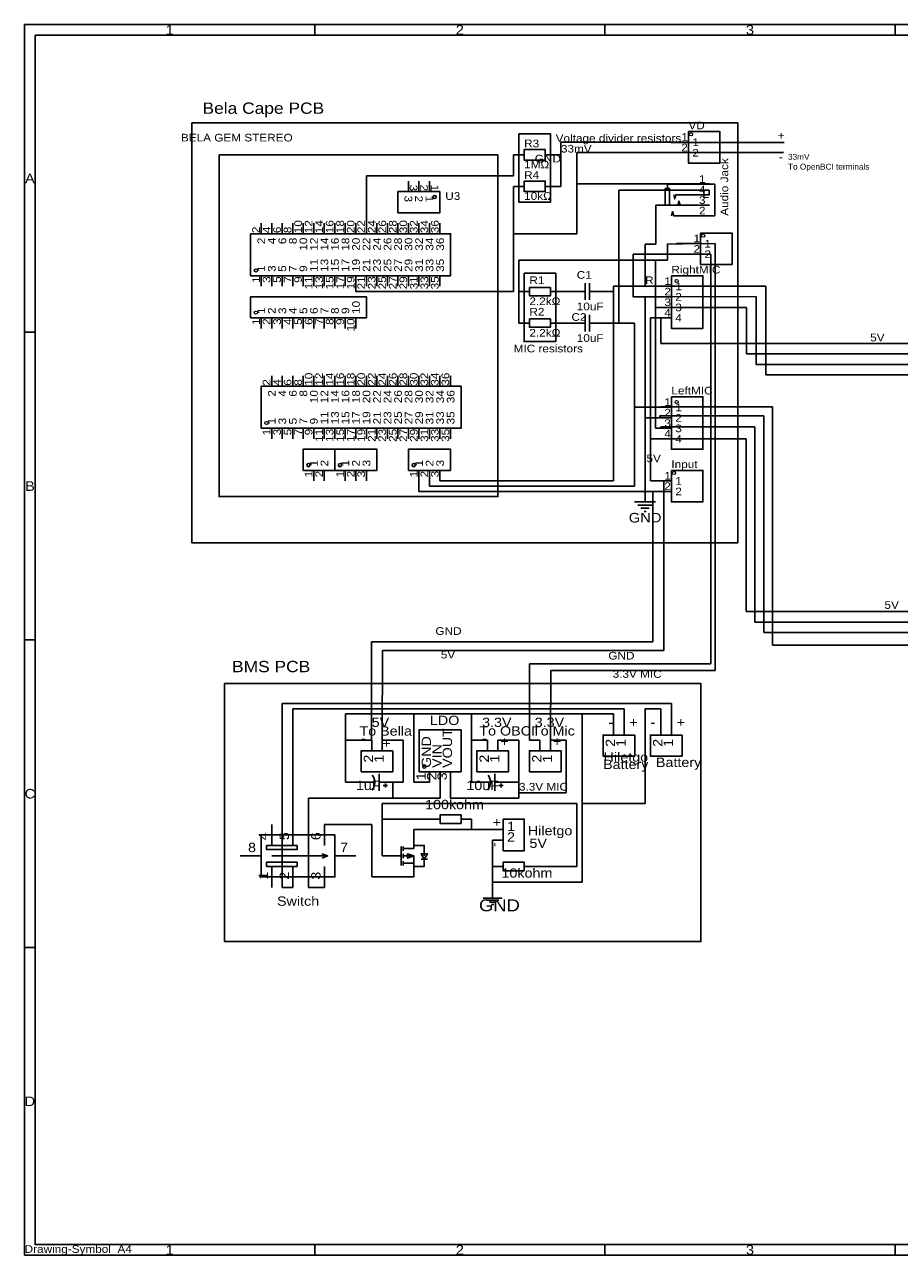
# Model space of a CAD drawing. Header units: millimetres. Extents: x 0 to 420, y 0 to 297.
# Tile 1 of 2: x 0 to 211, y 0 to 297. Entities that reach past the tile are written whole.
import ezdxf
from ezdxf.enums import TextEntityAlignment as Align

# ---------------------------------------------------------------- set-up
doc = ezdxf.new("R2010")
doc.units = ezdxf.units.MM
doc.header["$MEASUREMENT"] = 0
doc.styles.get("Standard").update_dxf_attribs({"font": 'arial.ttf'})

msp = doc.modelspace()

# ---------------------------------------------------------------- linework, layer by layer
at = {"color": 1, "true_color": 0xa00000}
for points in [[(0, 297.18), (0, 0), (420.37, 0), (420.37, 297.18)], [(2.54, 294.64), (2.54, 2.54), (417.83, 2.54), (417.83, 294.64)], [(160.29, 271.34), (160.29, 263.72), (167.91, 263.72), (167.91, 271.34)], [(120.62, 267), (120.62, 264.46), (125.7, 264.46), (125.7, 267)], [(120.62, 259.38), (120.62, 256.84), (125.7, 256.84), (125.7, 259.38)], [(100.3, 256.84), (90.14, 256.84), (90.14, 251.76), (100.3, 251.76)], [(154.7, 257.62), (154.7, 253.56), (155.72, 253.56), (155.72, 257.62)], [(163.22, 246.83), (163.22, 239.21), (170.84, 239.21), (170.84, 246.83)], [(54.58, 236.52), (102.84, 236.52), (102.84, 246.68), (54.58, 246.68)], [(156.18, 236.52), (156.18, 223.82), (163.8, 223.82), (163.8, 236.52)], [(121.89, 233.73), (121.89, 231.7), (126.97, 231.7), (126.97, 233.73)], [(54.58, 226.36), (82.52, 226.36), (82.52, 231.44), (54.58, 231.44)], [(121.89, 226.11), (121.89, 224.08), (126.97, 224.08), (126.97, 226.11)], [(57.12, 199.69), (105.38, 199.69), (105.38, 209.85), (57.12, 209.85)], [(156.18, 207.31), (156.18, 194.61), (163.8, 194.61), (163.8, 207.31)], [(67.28, 189.53), (74.9, 189.53), (74.9, 194.61), (67.28, 194.61)], [(74.9, 189.53), (85.06, 189.53), (85.06, 194.61), (74.9, 194.61)], [(92.68, 189.53), (102.84, 189.53), (102.84, 194.61), (92.68, 194.61)], [(156.18, 189.53), (156.18, 181.91), (163.8, 181.91), (163.8, 189.53)], [(105.4, 126.89), (95.24, 126.89), (95.24, 116.73), (105.4, 116.73)], [(147.31, 125.62), (139.69, 125.62), (139.69, 120.54), (147.31, 120.54)], [(158.74, 125.62), (151.12, 125.62), (151.12, 120.54), (158.74, 120.54)], [(88.89, 121.81), (81.27, 121.81), (81.27, 116.73), (88.89, 116.73)], [(116.83, 121.81), (109.21, 121.81), (109.21, 116.73), (116.83, 116.73)], [(129.53, 121.81), (121.91, 121.81), (121.91, 116.73), (129.53, 116.73)], [(105.4, 104.28), (105.4, 106.31), (100.32, 106.31), (100.32, 104.28)], [(115.56, 105.3), (115.56, 97.68), (120.64, 97.68), (120.64, 105.3)], [(57.14, 101.49), (57.14, 91.33), (74.92, 91.33), (74.92, 101.49)], [(58.41, 98.95), (58.41, 97.93), (65.78, 97.93), (65.78, 98.95)], [(93.97, 96.41), (92.45, 96.91), (92.45, 95.9)], [(96.51, 95.64), (95.75, 96.91), (97.27, 96.91)], [(58.41, 94.37), (58.41, 93.87), (65.78, 93.87), (65.78, 94.88), (58.41, 94.88)], [(120.64, 92.85), (120.64, 94.88), (115.56, 94.88), (115.56, 92.85)]]:
    msp.add_lwpolyline(points, close=True, dxfattribs=at)
for points in [[(70.06, 297.18), (70.06, 294.64)], [(140.12, 297.18), (140.12, 294.64)], [(210.19, 297.18), (210.19, 294.64)], [(162.83, 258.64), (155.21, 258.64), (155.21, 257.62)], [(162.83, 256.1), (157.24, 256.1), (156.99, 255.08), (156.73, 256.1)], [(162.83, 253.56), (158.26, 253.56), (158, 254.57), (157.75, 253.56)], [(162.83, 251.02), (156.73, 251.02), (156.48, 252.03), (156.22, 251.02)], [(135.36, 232.71), (133.32, 232.71)], [(135.36, 230.68), (135.36, 234.75)], [(136.37, 234.75), (136.37, 230.68)], [(138.4, 232.71), (136.37, 232.71)], [(135.36, 223.06), (135.36, 227.13)], [(136.37, 227.13), (136.37, 223.06)], [(135.36, 225.09), (133.32, 225.09)], [(138.4, 225.09), (136.37, 225.09)], [(0, 222.88), (2.54, 222.88)], [(147.29, 181.91), (152.37, 181.91)], [(148.06, 181.15), (151.61, 181.15)], [(148.82, 180.39), (150.85, 180.39)], [(149.58, 179.63), (150.09, 179.63)], [(0, 148.59), (2.54, 148.59)], [(85.59, 112.15), (85.59, 116.22)], [(113.53, 112.15), (113.53, 116.22)], [(84.57, 114.19), (83.81, 114.19)], [(86.35, 114.19), (85.59, 114.19)], [(87.62, 113.42), (86.6, 113.42)], [(87.11, 112.92), (87.11, 113.93)], [(112.51, 114.19), (111.75, 114.19)], [(114.29, 114.19), (113.53, 114.19)], [(115.56, 113.42), (114.54, 113.42)], [(115.05, 112.92), (115.05, 113.93)], [(90.92, 98.69), (90.92, 94.12)], [(91.43, 97.68), (91.43, 98.69)], [(93.97, 98.18), (91.43, 98.18)], [(93.97, 98.18), (93.97, 98.95), (96.51, 98.95), (96.51, 96.41)], [(59.68, 96.41), (73.14, 96.41), (71.87, 96.91), (73.14, 96.41), (71.87, 95.9)], [(88.89, 96.41), (90.92, 96.41)], [(91.43, 95.9), (91.43, 96.91)], [(91.43, 96.41), (93.97, 96.41), (93.97, 93.87)], [(91.43, 94.12), (91.43, 95.14)], [(93.97, 93.87), (96.51, 93.87), (96.51, 95.9)], [(95.75, 95.64), (96, 95.64), (97.02, 95.64), (97.27, 95.64)], [(93.97, 94.63), (91.43, 94.63)], [(110.73, 86.25), (115.31, 86.25)], [(113.02, 86.25), (113.02, 88.79)], [(111.5, 85.74), (114.54, 85.74)], [(112.26, 85.23), (113.78, 85.23)], [(112.77, 84.72), (113.27, 84.72)], [(0, 74.3), (2.54, 74.3)], [(70.06, 0), (70.06, 2.54)], [(140.12, 0), (140.12, 2.54)], [(210.19, 0), (210.19, 2.54)]]:
    msp.add_lwpolyline(points, dxfattribs=at)
at = {"color": 1, "true_color": 0x000000}
for points in [[(40.37, 273.44), (40.37, 172.05), (172.23, 172.05), (172.23, 273.44)], [(46.96, 265.73), (46.96, 183.18), (114.27, 183.18), (114.27, 265.73)], [(48.28, 138.02), (48.28, 75.73), (163.31, 75.73), (163.31, 138.02)]]:
    msp.add_lwpolyline(points, close=True, dxfattribs=at)
at = {"color": 1, "true_color": 0x663399}
for points in [[(119.35, 270.81), (119.35, 254.3), (126.97, 254.3), (126.97, 270.81)], [(120.62, 237.16), (120.62, 220.65), (128.24, 220.65), (128.24, 237.16)]]:
    msp.add_lwpolyline(points, close=True, dxfattribs=at)
at = {"color": 1, "true_color": 0x009900}
for points in [[(129.51, 265.73), (129.51, 268.8)], [(157.75, 268.8), (129.51, 268.8)], [(129.51, 265.73), (128.24, 265.73)], [(129.51, 258.11), (129.51, 265.73)], [(129.51, 258.11), (128.24, 258.11)]]:
    msp.add_lwpolyline(points, dxfattribs=at)
at = {"color": 1, "true_color": 0x33ff66}
msp.add_lwpolyline([(183.41, 268.74), (156.01, 268.74)], dxfattribs=at)
at = {"color": 1, "true_color": 0x880000}
for points in [[(157.75, 268.8), (160.29, 268.8)], [(118.08, 265.73), (120.62, 265.73)], [(128.24, 265.73), (125.7, 265.73)], [(157.75, 266.26), (160.29, 266.26)], [(92.68, 259.38), (92.68, 256.84)], [(95.22, 259.38), (95.22, 256.84)], [(97.76, 259.38), (97.76, 256.84)], [(165.37, 258.64), (162.83, 258.64)], [(118.08, 258.11), (120.62, 258.11)], [(128.24, 258.11), (125.7, 258.11)], [(165.37, 256.1), (162.83, 256.1)], [(165.37, 253.56), (162.83, 253.56)], [(165.37, 251.02), (162.83, 251.02)], [(57.12, 249.22), (57.12, 246.68)], [(59.66, 249.22), (59.66, 246.68)], [(62.2, 249.22), (62.2, 246.68)], [(64.74, 249.22), (64.74, 246.68)], [(67.28, 249.22), (67.28, 246.68)], [(69.82, 249.22), (69.82, 246.68)], [(72.36, 249.22), (72.36, 246.68)], [(74.9, 249.22), (74.9, 246.68)], [(77.44, 249.22), (77.44, 246.68)], [(79.98, 249.22), (79.98, 246.68)], [(82.52, 249.22), (82.52, 246.68)], [(85.06, 249.22), (85.06, 246.68)], [(87.6, 249.22), (87.6, 246.68)], [(90.14, 249.22), (90.14, 246.68)], [(92.68, 249.22), (92.68, 246.68)], [(95.22, 249.22), (95.22, 246.68)], [(97.76, 249.22), (97.76, 246.68)], [(100.3, 249.22), (100.3, 246.68)], [(160.68, 244.29), (163.22, 244.29)], [(160.68, 241.75), (163.22, 241.75)], [(57.12, 233.98), (57.12, 236.52)], [(59.66, 233.98), (59.66, 236.52)], [(62.2, 233.98), (62.2, 236.52)], [(64.74, 233.98), (64.74, 236.52)], [(67.28, 233.98), (67.28, 236.52)], [(69.82, 233.98), (69.82, 236.52)], [(72.36, 233.98), (72.36, 236.52)], [(74.9, 233.98), (74.9, 236.52)], [(77.44, 233.98), (77.44, 236.52)], [(79.98, 233.98), (79.98, 236.52)], [(82.52, 233.98), (82.52, 236.52)], [(85.06, 233.98), (85.06, 236.52)], [(87.6, 233.98), (87.6, 236.52)], [(90.14, 233.98), (90.14, 236.52)], [(92.68, 233.98), (92.68, 236.52)], [(95.22, 233.98), (95.22, 236.52)], [(97.76, 233.98), (97.76, 236.52)], [(100.3, 233.98), (100.3, 236.52)], [(119.35, 232.71), (121.89, 232.71)], [(129.51, 232.71), (126.97, 232.71)], [(130.78, 232.71), (133.32, 232.71)], [(140.94, 232.71), (138.4, 232.71)], [(153.64, 233.98), (156.18, 233.98)], [(153.64, 231.44), (156.18, 231.44)], [(153.64, 228.9), (156.18, 228.9)], [(57.12, 223.82), (57.12, 226.36)], [(59.66, 223.82), (59.66, 226.36)], [(62.2, 223.82), (62.2, 226.36)], [(64.74, 223.82), (64.74, 226.36)], [(67.28, 223.82), (67.28, 226.36)], [(69.82, 223.82), (69.82, 226.36)], [(72.36, 223.82), (72.36, 226.36)], [(74.9, 223.82), (74.9, 226.36)], [(77.44, 223.82), (77.44, 226.36)], [(79.98, 223.82), (79.98, 226.36)], [(153.64, 226.36), (156.18, 226.36)], [(119.35, 225.09), (121.89, 225.09)], [(129.51, 225.09), (126.97, 225.09)], [(130.78, 225.09), (133.32, 225.09)], [(140.94, 225.09), (138.4, 225.09)], [(59.66, 212.39), (59.66, 209.85)], [(62.2, 212.39), (62.2, 209.85)], [(64.74, 212.39), (64.74, 209.85)], [(67.28, 212.39), (67.28, 209.85)], [(69.82, 212.39), (69.82, 209.85)], [(72.36, 212.39), (72.36, 209.85)], [(74.9, 212.39), (74.9, 209.85)], [(77.44, 212.39), (77.44, 209.85)], [(79.98, 212.39), (79.98, 209.85)], [(82.52, 212.39), (82.52, 209.85)], [(85.06, 212.39), (85.06, 209.85)], [(87.6, 212.39), (87.6, 209.85)], [(90.14, 212.39), (90.14, 209.85)], [(92.68, 212.39), (92.68, 209.85)], [(95.22, 212.39), (95.22, 209.85)], [(97.76, 212.39), (97.76, 209.85)], [(100.3, 212.39), (100.3, 209.85)], [(102.84, 212.39), (102.84, 209.85)], [(153.64, 204.77), (156.18, 204.77)], [(153.64, 202.23), (156.18, 202.23)], [(59.66, 197.15), (59.66, 199.69)], [(62.2, 197.15), (62.2, 199.69)], [(64.74, 197.15), (64.74, 199.69)], [(67.28, 197.15), (67.28, 199.69)], [(69.82, 197.15), (69.82, 199.69)], [(72.36, 197.15), (72.36, 199.69)], [(74.9, 197.15), (74.9, 199.69)], [(77.44, 197.15), (77.44, 199.69)], [(79.98, 197.15), (79.98, 199.69)], [(82.52, 197.15), (82.52, 199.69)], [(85.06, 197.15), (85.06, 199.69)], [(87.6, 197.15), (87.6, 199.69)], [(90.14, 197.15), (90.14, 199.69)], [(92.68, 197.15), (92.68, 199.69)], [(95.22, 197.15), (95.22, 199.69)], [(97.76, 197.15), (97.76, 199.69)], [(100.3, 197.15), (100.3, 199.69)], [(102.84, 197.15), (102.84, 199.69)], [(153.64, 199.69), (156.18, 199.69)], [(153.64, 197.15), (156.18, 197.15)], [(69.82, 186.99), (69.82, 189.53)], [(72.36, 186.99), (72.36, 189.53)], [(77.44, 186.99), (77.44, 189.53)], [(79.98, 186.99), (79.98, 189.53)], [(82.52, 186.99), (82.52, 189.53)], [(95.22, 186.99), (95.22, 189.53)], [(97.76, 186.99), (97.76, 189.53)], [(100.3, 186.99), (100.3, 189.53)], [(149.83, 184.45), (149.83, 181.91)], [(153.64, 186.99), (156.18, 186.99)], [(153.64, 184.45), (156.18, 184.45)], [(142.23, 128.16), (142.23, 125.62)], [(144.77, 128.16), (144.77, 125.62)], [(153.66, 128.16), (153.66, 125.62)], [(156.2, 128.16), (156.2, 125.62)], [(83.81, 124.35), (83.81, 121.81)], [(86.35, 124.35), (86.35, 121.81)], [(111.75, 124.35), (111.75, 121.81)], [(114.29, 124.35), (114.29, 121.81)], [(124.45, 124.35), (124.45, 121.81)], [(126.99, 124.35), (126.99, 121.81)], [(97.78, 114.19), (97.78, 116.73)], [(100.32, 114.19), (100.32, 116.73)], [(102.86, 114.19), (102.86, 116.73)], [(81.27, 114.19), (83.81, 114.19)], [(88.89, 114.19), (86.35, 114.19)], [(109.21, 114.19), (111.75, 114.19)], [(116.83, 114.19), (114.29, 114.19)], [(97.78, 105.3), (100.32, 105.3)], [(107.94, 105.3), (105.4, 105.3)], [(59.68, 104.03), (59.68, 98.95)], [(64.76, 104.03), (64.76, 98.95)], [(72.38, 104.03), (72.38, 98.95)], [(93.97, 101.49), (93.97, 98.95)], [(113.02, 102.76), (115.56, 102.76)], [(113.02, 100.22), (115.56, 100.22)], [(52.06, 96.41), (57.14, 96.41)], [(80, 96.41), (74.92, 96.41)], [(86.35, 96.41), (88.89, 96.41)], [(59.68, 88.79), (59.68, 93.87)], [(64.76, 88.79), (64.76, 93.87)], [(72.38, 88.79), (72.38, 93.87)], [(93.97, 91.33), (93.97, 93.87)], [(113.02, 93.87), (115.56, 93.87)], [(123.18, 93.87), (120.64, 93.87)]]:
    msp.add_lwpolyline(points, dxfattribs=at)
at = {"color": 1, "true_color": 0x008800}
for points in [[(118.08, 260.65), (118.08, 265.73)], [(82.52, 260.65), (118.08, 260.65)], [(82.52, 249.22), (82.52, 260.65)], [(129.51, 232.71), (130.78, 232.71)], [(129.51, 225.09), (130.78, 225.09)]]:
    msp.add_lwpolyline(points, dxfattribs=at)
at = {"color": 1, "true_color": 0x000000}
for points in [[(157.75, 266.26), (133.32, 266.26)], [(133.32, 266.26), (133.32, 258.74)], [(155.86, 266.33), (183.26, 266.33)], [(165.37, 258.74), (133.32, 258.74)], [(133.32, 246.68), (133.32, 258.74)], [(165.37, 258.64), (165.37, 258.74)], [(165.37, 258.64), (166.64, 258.64)], [(166.64, 258.64), (166.64, 251.02)], [(118.08, 258.11), (118.08, 246.68)], [(166.64, 251.02), (165.37, 251.02)], [(133.32, 246.68), (118.08, 246.68)], [(118.08, 246.68), (118.08, 232.71)], [(79.98, 232.71), (79.98, 233.98)], [(118.08, 232.71), (79.98, 232.71)]]:
    msp.add_lwpolyline(points, dxfattribs=at)
at = {"color": 1, "true_color": 0x660000}
for points in [[(143.48, 257.16), (165.26, 257.16)], [(143.48, 225.09), (143.48, 257.16)], [(165.26, 257.16), (165.26, 256.1)], [(165.37, 256.1), (165.26, 256.1)], [(143.48, 225.09), (140.94, 225.09)], [(143.48, 225.09), (147.29, 225.09)], [(147.29, 204.77), (147.29, 225.09)], [(147.29, 185.72), (147.29, 204.77)], [(153.64, 204.77), (147.29, 204.77)], [(153.64, 204.77), (153.64, 204.87)], [(180.6, 204.87), (153.64, 204.87)], [(180.6, 204.87), (180.6, 147.28)], [(97.76, 185.72), (97.76, 186.99)], [(147.29, 185.72), (97.76, 185.72)], [(291.35, 147.28), (180.6, 147.28)]]:
    msp.add_lwpolyline(points, dxfattribs=at)
at = {"color": 1, "true_color": 0x3333ff}
for points in [[(152.4, 253.56), (152.4, 244.14)], [(165.37, 253.56), (152.4, 253.56)], [(149.83, 233.98), (149.83, 244.14)], [(149.83, 244.14), (152.4, 244.14)], [(140.94, 232.71), (142.21, 232.71)], [(149.83, 233.98), (142.21, 233.98)], [(142.21, 232.71), (142.21, 233.98)], [(142.21, 186.99), (142.21, 232.71)], [(149.83, 233.98), (153.64, 233.98)], [(153.64, 233.98), (178.96, 233.98)], [(178.96, 233.98), (178.96, 212.58)], [(178.96, 212.58), (288.81, 212.58)], [(100.3, 186.99), (142.21, 186.99)]]:
    msp.add_lwpolyline(points, dxfattribs=at)
at = {"color": 1, "true_color": 0x3300ff}
for points in [[(155.26, 244.23), (157.38, 244.18)], [(155.26, 240.33), (155.26, 244.23)], [(157.38, 244.29), (160.68, 244.29)], [(157.38, 244.29), (157.38, 244.18)], [(157.38, 244.18), (160.68, 244.29)], [(161.36, 244.23), (160.68, 244.29)], [(166.77, 244.28), (161.36, 244.23)], [(166.77, 244.28), (166.77, 141.23)], [(119.35, 240.33), (152.37, 240.33)], [(119.35, 232.71), (119.35, 240.33)], [(155.26, 240.33), (152.37, 240.33)], [(152.37, 240.33), (152.37, 228.9)], [(119.35, 232.71), (119.35, 225.09)], [(152.37, 228.9), (152.37, 199.69)], [(153.64, 228.9), (152.37, 228.9)], [(174.35, 228.89), (153.64, 228.9)], [(174.35, 228.89), (174.35, 217.66)], [(174.35, 217.66), (288.81, 217.66)], [(152.37, 199.69), (153.64, 199.69)], [(153.64, 199.69), (153.64, 200.07)], [(153.64, 200.07), (176.33, 200.07)], [(176.33, 200.07), (176.33, 152.89)], [(176.33, 152.89), (291.35, 152.89)], [(127.03, 141.23), (126.99, 124.35)], [(166.77, 141.23), (127.03, 141.23)], [(119.37, 124.35), (114.29, 124.35)], [(119.37, 124.35), (119.37, 114.19)], [(130.8, 124.35), (126.99, 124.35)], [(130.8, 111.65), (130.8, 124.35)], [(102.86, 114.19), (102.86, 110.38)], [(119.37, 114.19), (116.83, 114.19)], [(119.37, 114.19), (119.37, 111.65)], [(102.86, 110.38), (119.37, 110.38)], [(119.37, 111.65), (130.8, 111.65)], [(119.37, 110.38), (119.37, 111.65)]]:
    msp.add_lwpolyline(points, dxfattribs=at)
at = {"color": 1, "true_color": 0x330000}
for points in [[(146.98, 241.75), (160.68, 241.75)], [(146.98, 241.75), (146.98, 231.44)], [(160.68, 241.75), (165.7, 241.75)], [(165.7, 142.77), (165.7, 241.75)], [(146.98, 231.44), (149.83, 231.44)], [(149.83, 231.44), (149.83, 202.23)], [(149.83, 231.44), (153.64, 231.44)], [(176.66, 231.48), (153.64, 231.44)], [(176.66, 215.12), (176.66, 231.48)], [(176.66, 215.12), (278.65, 215.12)], [(149.83, 202.23), (149.83, 184.45)], [(149.83, 202.23), (153.37, 202.23)], [(153.37, 202.23), (153.37, 202.74)], [(153.37, 202.74), (178.47, 202.74)], [(153.64, 202.23), (153.37, 202.23)], [(178.47, 202.74), (178.47, 150.35)], [(95.22, 186.99), (95.22, 184.45)], [(149.83, 184.45), (95.22, 184.45)], [(149.83, 184.45), (151.72, 184.45)], [(151.72, 148.11), (151.72, 184.45)], [(153.64, 184.45), (151.72, 184.45)], [(178.47, 150.35), (281.19, 150.35)], [(83.75, 148.11), (151.72, 148.11)], [(83.75, 124.35), (83.75, 148.11)], [(121.91, 142.77), (121.91, 130.7)], [(121.91, 142.77), (165.7, 142.77)], [(149.85, 109.11), (149.85, 131.97)], [(149.85, 131.97), (153.66, 131.97)], [(153.66, 131.97), (153.66, 128.16)], [(77.46, 130.7), (77.46, 124.35)], [(93.97, 130.7), (77.46, 130.7)], [(93.97, 130.7), (107.94, 130.7)], [(93.97, 130.7), (93.97, 114.19)], [(121.91, 130.7), (107.94, 130.7)], [(107.94, 130.7), (107.94, 124.35)], [(121.91, 130.7), (134.61, 130.7)], [(121.91, 130.7), (121.91, 124.35)], [(134.61, 130.7), (142.23, 130.7)], [(134.61, 109.11), (134.61, 130.7)], [(142.23, 130.7), (142.23, 128.16)], [(83.75, 124.35), (77.46, 124.35)], [(77.46, 124.35), (77.46, 114.19)], [(83.81, 124.35), (83.75, 124.35)], [(107.94, 124.35), (107.94, 114.19)], [(111.75, 124.35), (107.94, 124.35)], [(121.91, 124.35), (124.45, 124.35)], [(77.46, 114.19), (81.27, 114.19)], [(93.97, 114.19), (97.78, 114.19)], [(107.94, 114.19), (109.21, 114.19)], [(134.61, 109.11), (149.85, 109.11)], [(134.61, 109.11), (134.61, 90.06)], [(113.02, 100.22), (113.02, 93.87)], [(113.02, 93.87), (113.02, 90.06)], [(134.61, 90.06), (113.02, 90.06)], [(113.02, 90.06), (113.02, 88.79)]]:
    msp.add_lwpolyline(points, dxfattribs=at)
at = {"color": 1, "true_color": 0xcc0000}
for points in [[(151.1, 197.15), (151.1, 226.36)], [(151.1, 226.36), (153.64, 226.36)], [(153.64, 226.36), (153.61, 220.2)], [(153.61, 220.2), (288.81, 220.2)], [(151.1, 197.15), (151.1, 186.99)], [(153.64, 197.11), (151.1, 197.15)], [(174.24, 197.11), (153.64, 197.11)], [(174.24, 155.43), (174.24, 197.11)], [(153.64, 186.99), (151.1, 186.99)], [(154.38, 186.99), (153.64, 186.99)], [(154.38, 186.99), (154.38, 145.99)], [(291.35, 155.43), (174.24, 155.43)], [(86.4, 145.99), (86.35, 124.35)], [(154.38, 145.99), (86.4, 145.99)], [(62.22, 88.79), (62.22, 133.24)], [(62.22, 133.24), (156.2, 133.24)], [(64.76, 104.03), (64.76, 131.97)], [(64.76, 131.97), (144.77, 131.97)], [(144.77, 131.97), (144.77, 128.16)], [(156.2, 133.24), (156.2, 128.16)], [(91.43, 124.35), (86.35, 124.35)], [(91.43, 114.19), (91.43, 124.35)], [(88.89, 114.19), (91.43, 114.19)], [(88.89, 114.19), (88.89, 110.38)], [(100.32, 110.38), (100.32, 114.19)], [(68.57, 110.38), (88.89, 110.38)], [(68.57, 88.79), (68.57, 110.38)], [(88.89, 110.38), (100.32, 110.38)], [(86.35, 105.3), (86.35, 109.11)], [(86.35, 109.11), (133.34, 109.11)], [(133.34, 109.11), (133.34, 93.87)], [(86.35, 96.41), (86.35, 105.3)], [(86.35, 105.3), (97.78, 105.3)], [(107.94, 102.76), (107.94, 105.3)], [(72.38, 104.03), (83.81, 104.03)], [(83.81, 104.03), (83.81, 91.33)], [(93.97, 101.49), (93.97, 102.76)], [(93.97, 102.76), (107.94, 102.76)], [(107.94, 102.76), (113.02, 102.76)], [(133.34, 93.87), (123.18, 93.87)], [(83.81, 91.33), (93.97, 91.33)], [(64.76, 88.79), (62.22, 88.79)], [(72.38, 88.79), (68.57, 88.79)]]:
    msp.add_lwpolyline(points, dxfattribs=at)
at = {"color": 1, "lineweight": 0, "true_color": 0xa00000}
for centre in [(160.92, 270.7), (163.86, 246.19), (55.85, 237.79), (157.45, 235.25), (55.85, 227.63), (157.45, 206.04), (58.39, 200.96), (156.82, 188.9)]:
    msp.add_circle(centre, 0.381, dxfattribs=at)
at = {"color": 1, "true_color": 0xa00000}
for centre in [(81.83, 114.19), (109.77, 114.19)]:
    msp.add_arc(centre, 2.74, 317.2598, 399.0967, dxfattribs=at)
at = {"true_color": 0xa00000}
for centre in [(99.03, 255.57), (68.55, 190.8), (76.17, 190.8), (93.95, 190.8), (96.51, 118)]:
    msp.add_ellipse(centre, major_axis=(0.381, 0), ratio=1, dxfattribs=at)

# ---------------------------------------------------------------- texts
at = {"color": 1, "true_color": 0xa00000, "width": 1.1}
for s, p in [('1', (35.03, 295.91)), ('2', (105.09, 295.91)), ('3', (175.15, 295.91)), ('A', (1.27, 260.03)), ('B', (1.27, 185.74)), ('C', (1.27, 111.44)), ('D', (1.27, 37.15)), ('1', (35.03, 1.27)), ('2', (105.09, 1.27)), ('3', (175.15, 1.27))]:
    msp.add_text(s, height=2.31, dxfattribs=at).set_placement(p, align=Align.MIDDLE_CENTER)
at = {"color": 1, "true_color": 0x000000, "width": 1.1}
for s, height, p in [('Bela Cape PCB', 2.73, (42.96, 274.82)), ('Voltage divider resistors', 1.8491, (128.24, 268.27)), ('+', 1.85, (181.87, 268.92)), ('1', 1.85, (161.23, 267.29)), ('2', 1.85, (161.23, 264.75)), ('-', 1.85, (182.11, 263.74)), ('1', 1.85, (162.83, 258.4)), ('4', 1.85, (162.83, 255.86)), ('3', 1.85, (162.83, 253.32)), ('2', 1.85, (162.83, 250.78)), ('1', 1.85, (164.16, 242.78)), ('2', 1.85, (164.16, 240.24)), ('1', 1.85, (157.12, 232.48)), ('2', 1.85, (157.12, 229.94)), ('3', 1.85, (157.12, 227.4)), ('4', 1.85, (157.12, 224.86)), ('MIC resistors', 1.8491, (118.08, 217.47)), ('5V', 1.849, (204.18, 220.14)), ('1', 1.85, (157.12, 203.27)), ('2', 1.85, (157.12, 200.73)), ('3', 1.85, (157.12, 198.19)), ('4', 1.85, (157.12, 195.65)), ('1', 1.85, (157.12, 185.49)), ('2', 1.85, (157.12, 182.95)), ('5V', 1.849, (207.63, 155.53)), ('GND', 1.849, (99.2, 149.25)), ('5V', 1.849, (100.5, 143.55)), ('GND', 1.849, (140.96, 143.29)), ('BMS PCB', 2.73, (50.09, 139.97)), ('3.3V MIC', 1.849, (141.99, 138.88)), ('5V', 2.247, (83.81, 126.89)), ('3.3V', 2.247, (110.48, 126.89)), ('3.3V', 2.247, (123.18, 126.89)), ('-', 2.25, (140.96, 126.89)), ('+', 2.25, (146.04, 126.89)), ('-', 2.25, (151.12, 126.89)), ('+', 2.25, (157.47, 126.89)), ('-', 2.25, (81.27, 123.08)), ('+', 2.25, (86.35, 121.81)), ('-', 2.25, (110.48, 123.08)), ('Battery', 2.247, (139.69, 116.73)), ('1uF', 2.247, (80, 111.65)), ('10uF', 2.247, (106.67, 111.65)), ('+', 2.25, (113.02, 102.76)), ('1', 2.25, (116.5, 101.74)), ('2', 2.25, (116.5, 99.2)), ('7', 2.25, (76.19, 96.66)), ('5V', 2.247, (121.91, 97.68)), ('Switch', 2.247, (60.95, 83.71))]:
    msp.add_text(s, height=height, dxfattribs=at).set_placement(p, align=Align.BOTTOM_LEFT)
at = {"color": 1, "true_color": 0x000080, "width": 1.1}
for s, height, p in [('VD', 1.849, (160.29, 271.34)), ('R3', 1.849, (120.62, 267)), ('1MΩ', 1.849, (120.62, 261.92)), ('R4', 1.849, (120.62, 259.38)), ('U3', 1.849, (101.57, 254.3)), ('10kΩ', 1.849, (120.62, 254.3)), ('RightMIC', 1.849, (156.18, 236.52)), ('R1', 1.849, (121.89, 233.98)), ('C1', 1.849, (133.32, 235.25)), ('2.2kΩ', 1.849, (121.89, 228.9)), ('10uF', 1.849, (133.32, 227.63)), ('R2', 1.849, (121.89, 226.36)), ('C2', 1.849, (132.05, 225.09)), ('2.2kΩ', 1.849, (121.89, 221.28)), ('10uF', 1.849, (133.32, 220.01)), ('LeftMIC', 1.849, (156.18, 207.31)), ('Input', 1.849, (156.18, 189.53)), ('To Bella', 2.247, (80.86, 124.79)), ('LDO', 2.247, (97.88, 127.36)), ('To Mic', 2.247, (122.51, 124.82)), ('To OBCI', 2.247, (109.81, 124.82)), ('+', 2.25, (114.87, 122.28)), ('+', 2.25, (127.57, 122.28)), ('Hiletgo', 2.247, (139.81, 118.49)), ('Battery', 2.247, (152.45, 117.22)), ('100kohm', 2.247, (96.71, 107.03)), ('Hiletgo', 2.247, (121.52, 100.71)), ('10kohm', 2.247, (115.15, 90.5)), ('GND', 2.889, (109.72, 82.18)), ('GND', 2.889, (109.72, 82.18)), ('GND', 2.889, (109.72, 82.18)), ('GND', 2.889, (109.72, 82.18)), ('GND', 2.889, (109.72, 82.18)), ('Drawing-Symbol_A4', 1.8491, (0, 0))]:
    msp.add_text(s, height=height, dxfattribs=at).set_placement(p, align=Align.BOTTOM_LEFT)
at = {"color": 1, "true_color": 0x000000, "width": 1.1}
msp.add_text('BELA GEM STEREO', height=1.8491, dxfattribs=at).set_placement((64.74, 270.81), align=Align.TOP_RIGHT)
for s, height, p in [('1', 1.85, (160.16, 268.56)), ('2', 1.85, (160.16, 266.02)), ('2', 1.85, (163.1, 241.51)), ('1', 1.85, (163.1, 244.05)), ('1', 1.85, (156.06, 233.75)), ('2', 1.85, (156.06, 231.21)), ('3', 1.85, (156.06, 228.67)), ('4', 1.85, (156.06, 226.13)), ('1', 1.85, (156.06, 204.54)), ('2', 1.85, (156.06, 202)), ('4', 1.85, (156.06, 196.92)), ('3', 1.85, (156.06, 199.46)), ('1', 1.85, (156.06, 186.76)), ('2', 1.85, (156.06, 184.22)), ('8', 2.25, (55.87, 96.66))]:
    msp.add_text(s, height=height, dxfattribs=at).set_placement(p, align=Align.BOTTOM_RIGHT)
at = {"color": 1, "true_color": 0x0000ff, "width": 1.1}
for s, height, p in [('33mV', 1.849, (129.51, 265.73)), ('R', 1.85, (149.83, 233.98)), ('3.3V MIC', 1.849, (119.37, 111.65))]:
    msp.add_text(s, height=height, dxfattribs=at).set_placement(p, align=Align.BOTTOM_LEFT)
for s, height, p in [('GND', 1.849, (129.51, 265.73)), ('L', 1.85, (165.26, 257.16)), ('5V', 1.849, (153.64, 193.34))]:
    msp.add_text(s, height=height, dxfattribs=at).set_placement(p, align=Align.TOP_RIGHT)
at = {"color": 1, "true_color": 0x000000, "width": 1.1}
for s, height, rotation, p in [('Audio Jack', 1.849, 90, (170.45, 251.02)), ('3', 1.85, 270, (91.18, 255.9)), ('2', 1.85, 270, (93.72, 255.9)), ('1', 1.85, 270, (96.26, 255.9)), ('10', 1.849, 90, (67.52, 246.81)), ('12', 1.849, 90, (70.06, 246.81)), ('14', 1.849, 90, (72.6, 246.81)), ('16', 1.849, 90, (75.14, 246.81)), ('18', 1.849, 90, (77.68, 246.81)), ('20', 1.849, 90, (80.22, 246.81)), ('22', 1.849, 90, (82.76, 246.81)), ('24', 1.849, 90, (85.3, 246.81)), ('26', 1.849, 90, (87.84, 246.81)), ('28', 1.849, 90, (90.38, 246.81)), ('30', 1.849, 90, (92.92, 246.81)), ('32', 1.849, 90, (95.46, 246.81)), ('34', 1.849, 90, (98, 246.81)), ('36', 1.849, 90, (100.54, 246.81)), ('2', 1.85, 90, (57.36, 246.81)), ('4', 1.85, 90, (59.9, 246.81)), ('6', 1.85, 90, (62.44, 246.81)), ('8', 1.85, 90, (64.98, 246.81)), ('1', 1.85, 90, (58.63, 237.46)), ('3', 1.85, 90, (61.17, 237.46)), ('5', 1.85, 90, (63.71, 237.46)), ('7', 1.85, 90, (66.25, 237.46)), ('9', 1.85, 90, (68.79, 237.46)), ('11', 1.849, 90, (71.33, 237.46)), ('13', 1.849, 90, (73.87, 237.46)), ('15', 1.849, 90, (76.41, 237.46)), ('17', 1.849, 90, (78.95, 237.46)), ('19', 1.849, 90, (81.49, 237.46)), ('21', 1.849, 90, (84.03, 237.46)), ('23', 1.849, 90, (86.57, 237.46)), ('25', 1.849, 90, (89.11, 237.46)), ('27', 1.849, 90, (91.65, 237.46)), ('29', 1.849, 90, (94.19, 237.46)), ('31', 1.849, 90, (96.73, 237.46)), ('33', 1.849, 90, (99.27, 237.46)), ('35', 1.849, 90, (101.81, 237.46)), ('10', 1.849, 90, (81.49, 227.3)), ('1', 1.85, 90, (58.63, 227.3)), ('2', 1.85, 90, (61.17, 227.3)), ('3', 1.85, 90, (63.71, 227.3)), ('4', 1.85, 90, (66.25, 227.3)), ('5', 1.85, 90, (68.79, 227.3)), ('6', 1.85, 90, (71.33, 227.3)), ('7', 1.85, 90, (73.87, 227.3)), ('8', 1.85, 90, (76.41, 227.3)), ('9', 1.85, 90, (78.95, 227.3)), ('2', 1.85, 90, (59.9, 209.98)), ('4', 1.85, 90, (62.44, 209.98)), ('6', 1.85, 90, (64.98, 209.98)), ('8', 1.85, 90, (67.52, 209.98)), ('10', 1.849, 90, (70.06, 209.98)), ('12', 1.849, 90, (72.6, 209.98)), ('14', 1.849, 90, (75.14, 209.98)), ('16', 1.849, 90, (77.68, 209.98)), ('18', 1.849, 90, (80.22, 209.98)), ('20', 1.849, 90, (82.76, 209.98)), ('22', 1.849, 90, (85.3, 209.98)), ('24', 1.849, 90, (87.84, 209.98)), ('26', 1.849, 90, (90.38, 209.98)), ('28', 1.849, 90, (92.92, 209.98)), ('30', 1.849, 90, (95.46, 209.98)), ('32', 1.849, 90, (98, 209.98)), ('34', 1.849, 90, (100.54, 209.98)), ('36', 1.849, 90, (103.08, 209.98)), ('11', 1.849, 90, (73.87, 200.63)), ('13', 1.849, 90, (76.41, 200.63)), ('15', 1.849, 90, (78.95, 200.63)), ('17', 1.849, 90, (81.49, 200.63)), ('19', 1.849, 90, (84.03, 200.63)), ('21', 1.849, 90, (86.57, 200.63)), ('23', 1.849, 90, (89.11, 200.63)), ('25', 1.849, 90, (91.65, 200.63)), ('27', 1.849, 90, (94.19, 200.63)), ('29', 1.849, 90, (96.73, 200.63)), ('31', 1.849, 90, (99.27, 200.63)), ('33', 1.849, 90, (101.81, 200.63)), ('35', 1.849, 90, (104.35, 200.63)), ('1', 1.85, 90, (61.17, 200.63)), ('3', 1.85, 90, (63.71, 200.63)), ('5', 1.85, 90, (66.25, 200.63)), ('7', 1.85, 90, (68.79, 200.63)), ('9', 1.85, 90, (71.33, 200.63)), ('1', 1.85, 90, (71.33, 190.47)), ('2', 1.85, 90, (73.87, 190.47)), ('1', 1.85, 90, (78.95, 190.47)), ('2', 1.85, 90, (81.49, 190.47)), ('3', 1.85, 90, (84.03, 190.47)), ('1', 1.85, 90, (96.73, 190.47)), ('2', 1.85, 90, (99.27, 190.47)), ('3', 1.85, 90, (101.81, 190.47)), ('VOUT', 2.247, 90, (103.88, 117.67)), ('GND', 2.247, 90, (98.8, 117.67)), ('VIN', 2.247, 90, (101.34, 117.67)), ('4', 2.25, 90, (59.43, 100.22)), ('5', 2.25, 90, (64.51, 100.22)), ('6', 2.25, 90, (72.13, 100.22)), ('-', 2.25, 90, (115.11, 98.55))]:
    msp.add_text(s, height=height, rotation=rotation, dxfattribs=at).set_placement(p, align=Align.BOTTOM_LEFT)
for s, height, rotation, p in [('3', 1.85, 270, (92.45, 256.97)), ('2', 1.85, 270, (94.99, 256.97)), ('1', 1.85, 270, (97.53, 256.97)), ('2', 1.85, 90, (58.63, 245.74)), ('4', 1.85, 90, (61.17, 245.74)), ('6', 1.85, 90, (63.71, 245.74)), ('8', 1.85, 90, (66.25, 245.74)), ('10', 1.849, 90, (68.79, 245.74)), ('12', 1.849, 90, (71.33, 245.74)), ('14', 1.849, 90, (73.87, 245.74)), ('16', 1.849, 90, (76.41, 245.74)), ('18', 1.849, 90, (78.95, 245.74)), ('20', 1.849, 90, (81.49, 245.74)), ('22', 1.849, 90, (84.03, 245.74)), ('24', 1.849, 90, (86.57, 245.74)), ('26', 1.849, 90, (89.11, 245.74)), ('28', 1.849, 90, (91.65, 245.74)), ('30', 1.849, 90, (94.19, 245.74)), ('32', 1.849, 90, (96.73, 245.74)), ('34', 1.849, 90, (99.27, 245.74)), ('36', 1.849, 90, (101.81, 245.74)), ('1', 1.85, 90, (57.36, 236.4)), ('3', 1.85, 90, (59.9, 236.4)), ('5', 1.85, 90, (62.44, 236.4)), ('7', 1.85, 90, (64.98, 236.4)), ('9', 1.85, 90, (67.52, 236.4)), ('11', 1.849, 90, (70.06, 236.4)), ('13', 1.849, 90, (72.6, 236.4)), ('15', 1.849, 90, (75.14, 236.4)), ('17', 1.849, 90, (77.68, 236.4)), ('19', 1.849, 90, (80.22, 236.4)), ('21', 1.849, 90, (82.76, 236.4)), ('23', 1.849, 90, (85.3, 236.4)), ('25', 1.849, 90, (87.84, 236.4)), ('27', 1.849, 90, (90.38, 236.4)), ('29', 1.849, 90, (92.92, 236.4)), ('31', 1.849, 90, (95.46, 236.4)), ('33', 1.849, 90, (98, 236.4)), ('35', 1.849, 90, (100.54, 236.4)), ('1', 1.85, 90, (57.36, 226.24)), ('2', 1.85, 90, (59.9, 226.24)), ('3', 1.85, 90, (62.44, 226.24)), ('4', 1.85, 90, (64.98, 226.24)), ('5', 1.85, 90, (67.52, 226.24)), ('6', 1.85, 90, (70.06, 226.24)), ('7', 1.85, 90, (72.6, 226.24)), ('8', 1.85, 90, (75.14, 226.24)), ('9', 1.85, 90, (77.68, 226.24)), ('10', 1.849, 90, (80.22, 226.24)), ('2', 1.85, 90, (61.17, 208.91)), ('4', 1.85, 90, (63.71, 208.91)), ('6', 1.85, 90, (66.25, 208.91)), ('8', 1.85, 90, (68.79, 208.91)), ('10', 1.849, 90, (71.33, 208.91)), ('12', 1.849, 90, (73.87, 208.91)), ('14', 1.849, 90, (76.41, 208.91)), ('16', 1.849, 90, (78.95, 208.91)), ('18', 1.849, 90, (81.49, 208.91)), ('20', 1.849, 90, (84.03, 208.91)), ('22', 1.849, 90, (86.57, 208.91)), ('24', 1.849, 90, (89.11, 208.91)), ('26', 1.849, 90, (91.65, 208.91)), ('28', 1.849, 90, (94.19, 208.91)), ('30', 1.849, 90, (96.73, 208.91)), ('32', 1.849, 90, (99.27, 208.91)), ('34', 1.849, 90, (101.81, 208.91)), ('36', 1.849, 90, (104.35, 208.91)), ('1', 1.85, 90, (59.9, 199.57)), ('3', 1.85, 90, (62.44, 199.57)), ('5', 1.85, 90, (64.98, 199.57)), ('7', 1.85, 90, (67.52, 199.57)), ('9', 1.85, 90, (70.06, 199.57)), ('11', 1.849, 90, (72.6, 199.57)), ('13', 1.849, 90, (75.14, 199.57)), ('15', 1.849, 90, (77.68, 199.57)), ('17', 1.849, 90, (80.22, 199.57)), ('19', 1.849, 90, (82.76, 199.57)), ('21', 1.849, 90, (85.3, 199.57)), ('23', 1.849, 90, (87.84, 199.57)), ('25', 1.849, 90, (90.38, 199.57)), ('27', 1.849, 90, (92.92, 199.57)), ('29', 1.849, 90, (95.46, 199.57)), ('31', 1.849, 90, (98, 199.57)), ('33', 1.849, 90, (100.54, 199.57)), ('35', 1.849, 90, (103.08, 199.57)), ('1', 1.85, 90, (70.06, 189.41)), ('2', 1.85, 90, (72.6, 189.41)), ('1', 1.85, 90, (77.68, 189.41)), ('2', 1.85, 90, (80.22, 189.41)), ('3', 1.85, 90, (82.76, 189.41)), ('1', 1.85, 90, (95.46, 189.41)), ('2', 1.85, 90, (98, 189.41)), ('3', 1.85, 90, (100.54, 189.41)), ('2', 2.25, 90, (143.25, 124.68)), ('1', 2.25, 90, (145.79, 124.68)), ('2', 2.25, 90, (154.68, 124.68)), ('1', 2.25, 90, (157.22, 124.68)), ('2', 2.25, 90, (84.83, 120.87)), ('1', 2.25, 90, (87.37, 120.87)), ('2', 2.25, 90, (112.77, 120.87)), ('1', 2.25, 90, (115.31, 120.87)), ('2', 2.25, 90, (125.47, 120.87)), ('1', 2.25, 90, (128.01, 120.87)), ('1', 2.25, 90, (97.53, 116.6)), ('2', 2.25, 90, (100.07, 116.6)), ('3', 2.25, 90, (102.61, 116.6)), ('1', 2.25, 90, (59.43, 92.6)), ('2', 2.25, 90, (64.51, 92.6)), ('3', 2.25, 90, (72.13, 92.6))]:
    msp.add_text(s, height=height, rotation=rotation, dxfattribs=at).set_placement(p, align=Align.BOTTOM_RIGHT)
at = {"color": 1, "true_color": 0x000080, "width": 1.1}
msp.add_text('GND', height=2.311, dxfattribs=at).set_placement((149.83, 178.1), align=Align.MIDDLE_CENTER)
msp.add_text('GND', height=2.311, dxfattribs=at).set_placement((149.83, 178.1), align=Align.MIDDLE_CENTER)
at = {"true_color": 0x000000, "insert": (184.34, 265.96), "char_height": 1.4224, "width": 20.32, "attachment_point": 1}
msp.add_mtext('33mV\\PTo OpenBCI terminals', dxfattribs=at)

doc.saveas('drawing.dxf')
